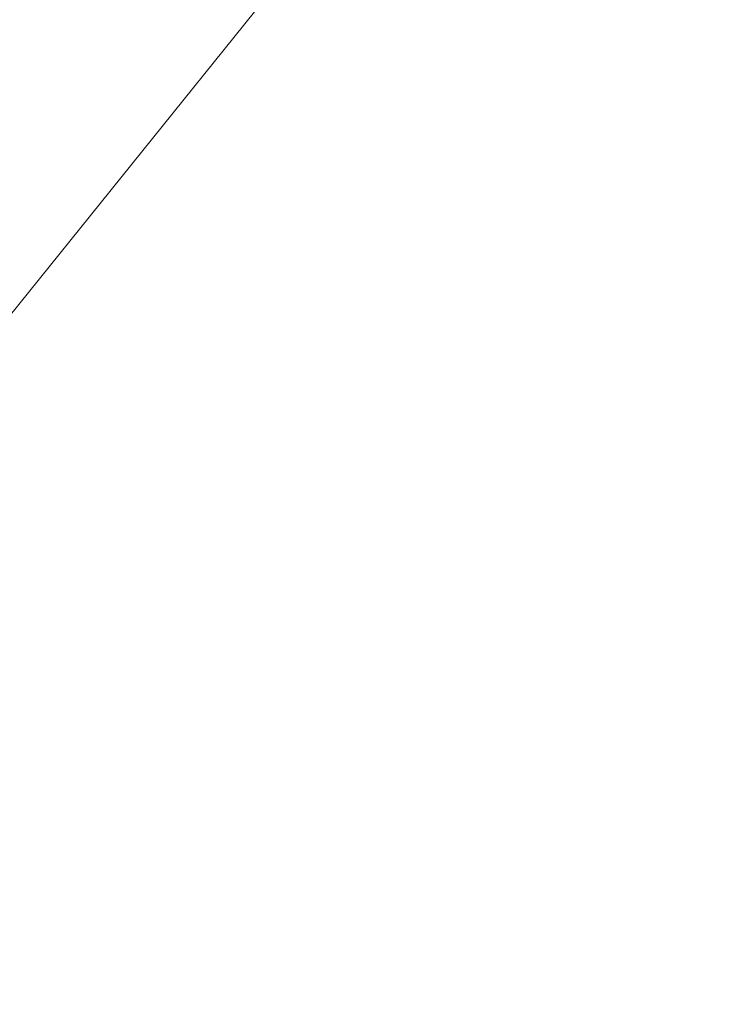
# Model space of a CAD drawing. Header units: inches. Extents: x 24 to 421, y 8 to 260.
# Tile 40 of 56: x 400.34 to 404.82, y 111.71 to 117.89. Entities that reach past the tile are written whole.
import ezdxf

# ---------------------------------------------------------------- set-up
doc = ezdxf.new("R2010")
doc.units = ezdxf.units.IN
doc.header["$LTSCALE"] = 26
doc.header["$MEASUREMENT"] = 0
doc.layers.get('0').update_dxf_attribs({"lineweight": 0})
doc.layers.add('Symbol (ANSI)', color=7, linetype='Continuous', lineweight=5)
doc.styles.add('ROMANS', font='tahoma.ttf')
doc.dimstyles.new('Default (ANSI)$7', dxfattribs={"dimscale": 26, "dimtxt": 0.07, "dimasz": 0.098425, "dimexe": 0.125, "dimexo": 0.0625, "dimgap": 0.031496, "dimtad": 0, "dimtih": 1, "dimtoh": 1, "dimrnd": 1e-08, "dimzin": 0, "dimdsep": 46, "dimtxsty": 'ROMANS', "dimblk": 'Filled-1', "dimcen": 0.09, "dimdle": 0.393701, "dimclrd": 256, "dimclre": 256, "dimclrt": 256, "dimadec": 0, "dimazin": 0, "dimtfac": 0.928571, "dimtofl": 0, "dimtmove": 0, "dimatfit": 3, "dimfxl": 1, "dimtolj": 1, "dimtzin": 0, "dimlwd": -1, "dimlwe": -1, "dimarcsym": 0})

# ---------------------------------------------------------------- blocks, each defined once
blk = doc.blocks.new('Filled-1')
at = {"color": 0}
for p, q in [((0, 0), (-1, 0.1786)), ((-1, 0.1786), (-1, -0.1786)), ((-1, 0), (0, 0)), ((-1, -0.1786), (0, 0))]:
    blk.add_line(p, q, dxfattribs=at)
at = {"color": 0, "flags": 128}
blk.add_lwpolyline([(-1, -0.1786), (0, 0), (-1, 0.1786), (-1, -0.1786)], dxfattribs=at)
at = {"color": 0}
blk.add_solid([(-1, -0.1786), (0, 0), (-1, 0.1786), (-1, -0.1786)], dxfattribs=at)

msp = doc.modelspace()

# ---------------------------------------------------------------- leaders
at = {"layer": 'Symbol (ANSI)', "annotation_type": 0, "has_hookline": 1, "hookline_direction": 1, "text_width": 19.1106}
msp.add_leader([(404.8244, 121.676), (389.8249, 103.0627), (387.2658, 103.0627)], dimstyle='Default (ANSI)$7', override={"dimtad": 0}, dxfattribs=at)

doc.saveas('drawing.dxf')
